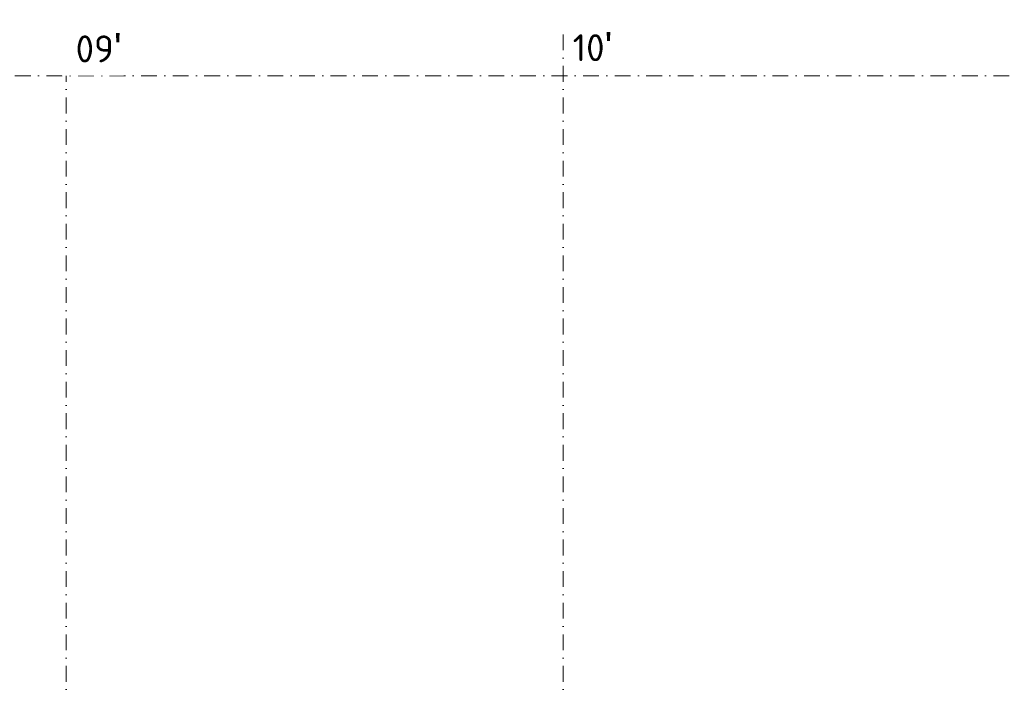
# Model space of a CAD drawing. Header units: millimetres. Extents: x -725694 to 5289369, y -1488057 to 2187451.
# Tile 226 of 256: x 89430 to 113200, y 234493 to 250655. Entities that reach past the tile are written whole.
import ezdxf

# ---------------------------------------------------------------- set-up
doc = ezdxf.new("R2010")
doc.units = ezdxf.units.MM
doc.linetypes.add('CENTERX2', pattern=[101.6, 63.5, -12.7, 12.7, -12.7])
doc.linetypes.add('DASHDOT', pattern=[25.4, 12.7, -6.35, 0, -6.35])
doc.layers.add('A99_N_txt-popis-200', color=240, linetype='Continuous', lineweight=5)
doc.layers.add('A99_S_osy', color=1, linetype='CENTERX2', lineweight=5)
doc.styles.add('ad_popis 100', font='isocpeur.ttf', dxfattribs={"height": 200})

msp = doc.modelspace()

# ---------------------------------------------------------------- linework, layer by layer
at = {"layer": 'A99_S_osy', "linetype": 'DASHDOT', "lineweight": 5, "ltscale": 30}
for points in [[(90550, 250300), (90550, 146890)], [(102550, 250300), (102550, 146890)], [(152950, 249300), (4375, 249300)]]:
    msp.add_lwpolyline(points, dxfattribs=at)

# ---------------------------------------------------------------- texts
at = {"layer": 'A99_N_txt-popis-200', "color": 1, "lineweight": 0, "insert": (102780, 250358.5), "char_height": 650, "attachment_point": 1, "style": 'ad_popis 100'}
msp.add_mtext_dynamic_manual_height_columns("10{\\fArial|b0|i0|c238|p34;\\H1.08333x;'}", width=832.5, gutter_width=1000, heights=[0], dxfattribs=at)

# ---------------------------------------------------------------- next in the draw order: texts
at = {"layer": 'A99_N_txt-popis-200', "color": 1, "lineweight": 0, "insert": (90780, 250330), "char_height": 650, "attachment_point": 1, "style": 'ad_popis 100', "bg_fill": 2}
msp.add_mtext_dynamic_manual_height_columns("09{\\fArial|b0|i0|c238|p34;\\H1.08333x;'}", width=832.5, gutter_width=1000, heights=[0], dxfattribs=at)

doc.saveas('drawing.dxf')
